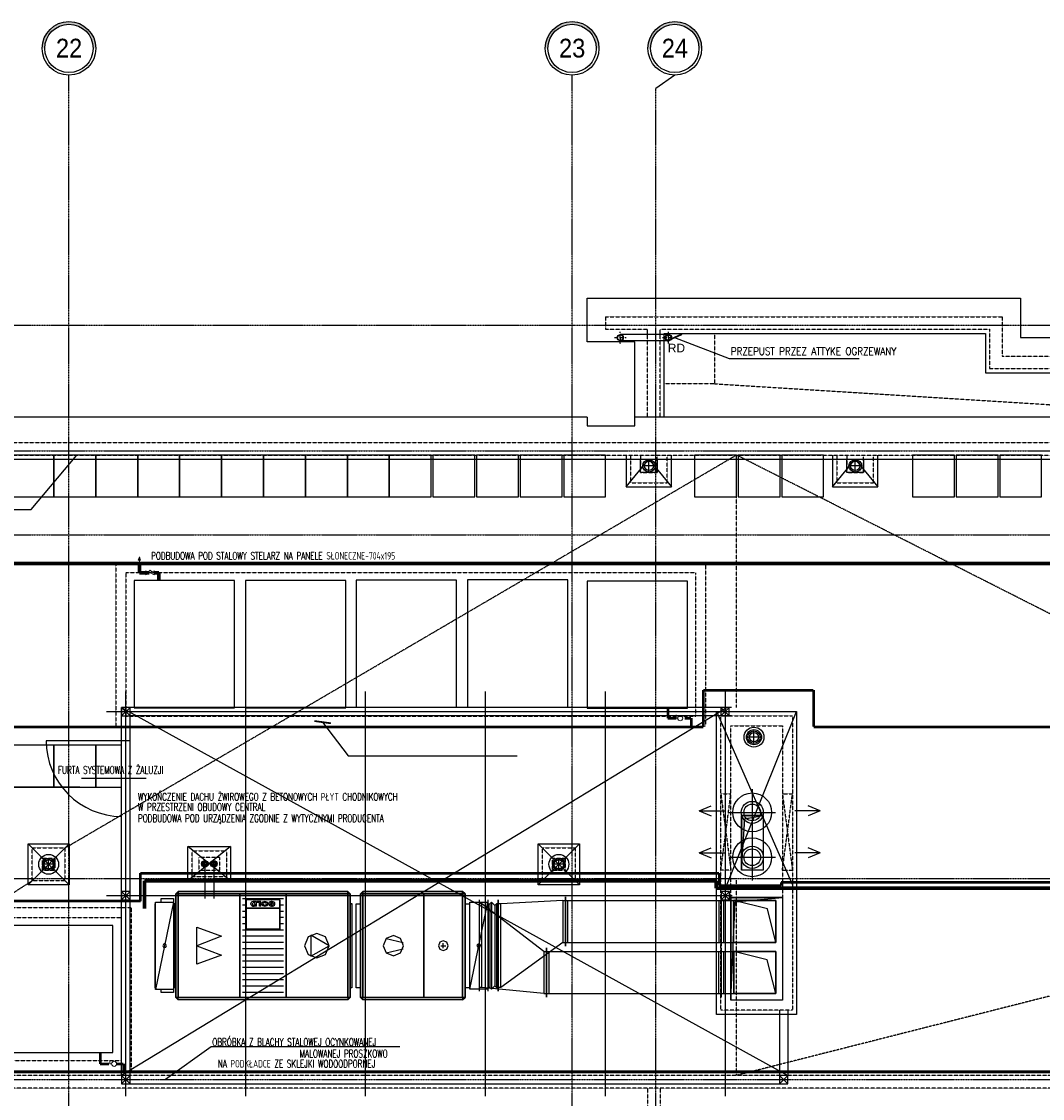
# Model space of a CAD drawing. Extents: x -7228 to 74941, y -112898 to 85621.
# Tile 38 of 256: x 57071 to 58289, y -97834 to -96549. Entities that reach past the tile are written whole.
import ezdxf
from ezdxf.enums import TextEntityAlignment as Align

# ---------------------------------------------------------------- set-up
doc = ezdxf.new("R2010")
doc.units = 0
for name, pattern in [('CENTER', [2, 1.25, -0.25, 0.25, -0.25]), ('DASHDOT2', [12.7, 6.35, -3.175, 0, -3.175]), ('DASHED', [0.75, 0.5, -0.25])]:
    doc.linetypes.add(name, pattern=pattern)
doc.layers.get('0').update_dxf_attribs({"color": 101, "linetype": 'CONTINUOUS'})
for name, color, linetype, lineweight in [('2DH_PLS_glp', 202, 'DASHED', 50), ('2DH_PLS_glz', 86, 'CONTINUOUS', 70), ('2DH_SYM', 41, 'CONTINUOUS', 18)]:
    doc.layers.add(name, color=color, linetype=linetype, lineweight=lineweight)
for name, color, linetype in [('Ins-co', 2, 'CONTINUOUS'), ('Ins-kan', 54, 'CONTINUOUS'), ('Ins-went', 141, 'CONTINUOUS'), ('Ins-wod', 4, 'CONTINUOUS'), ('KOLEKTORY_BMK_SOLAR_2_51', 1, 'CONTINUOUS'), ('Krzychu - Warstwa detali na rzutach', 232, 'CONTINUOUS'), ('Os-osie', 14, 'CENTER'), ('Os-osie glowne', 1, 'CENTER'), ('Os-osie-opis', 16, 'CONTINUOUS'), ('Pzt-chodniki-hatch', 252, 'CONTINUOUS'), ('Sc-metal', 141, 'CONTINUOUS'), ('Sch-opis', 51, 'CONTINUOUS'), ('W-idok', 8, 'CONTINUOUS'), ('W-izol-w', 144, 'CONTINUOUS'), ('W-otwor-strop', 1, 'CONTINUOUS'), ('W-widok-spadki', 61, 'CONTINUOUS')]:
    doc.layers.add(name, color=color, linetype=linetype)
doc.styles.add('CP_ATTR', font='ROMANS.SHX')
doc.styles.add('dwg_opis duży', font='ARIAL.TTF', dxfattribs={"width": 0.9})
doc.styles.add('ROMANS', font='romans', dxfattribs={"width": 0.85})
doc.styles.add('TYTUL2', font='ARIAL.TTF')
doc.dimstyles.new('CHMIELNA', dxfattribs={"dimscale": 3.5, "dimtxt": 4, "dimasz": 1.5, "dimexe": 3, "dimexo": 0, "dimgap": 1, "dimtad": 1, "dimdec": 1, "dimrnd": 0.5, "dimzin": 12, "dimdsep": 46, "dimtxsty": 'ROMANS', "dimblk": 'DIMTICK', "dimcen": 0.09, "dimse1": 1, "dimse2": 1, "dimclrd": 143, "dimclrt": 53, "dimadec": 0, "dimazin": 0, "dimtfac": 1, "dimtdec": 1, "dimtix": 1, "dimtmove": 2, "dimatfit": 2, "dimldrblk": 'ARCHTICK', "dimfxl": 0, "dimtolj": 1, "dimtzin": 0, "dimarcsym": 0})

# ---------------------------------------------------------------- blocks, each defined once
blk = doc.blocks.new('_gkjgskfjgkdfh')
at = {"linetype": 'DASHDOT2', "ltscale": 0.5}
for points in [[(-7, 0), (7, 0)], [(0, -7), (0, 7)], [(0, 0), (0, -7)]]:
    blk.add_lwpolyline(points, dxfattribs=at)
at = {"ltscale": 2}
for radius in [3.75, 3.25]:
    blk.add_circle((0, 0), radius, dxfattribs=at)
blk = doc.blocks.new('_opis_osi_liczbowy')
blk.add_hatch(color=256).paths.add_polyline_path([(32, 32), (32, 28.8, -1), (32, -28.8), (32, -32, 1)])
for radius in [32, 28.8]:
    blk.add_circle((32, 0), radius)
at = {"style": 'dwg_opis duży', "width": 0.9}
blk.add_attdef('AXNAMEH', text='', height=22.4, rotation=90, dxfattribs=at).set_placement((32, 0), align=Align.MIDDLE_CENTER)
blk = doc.blocks.new('DIMTICK')
for p, q in [((0, 1), (0, -1)), ((-1, 0), (1, 0))]:
    blk.add_line(p, q)
at = {"const_width": 0.141}
blk.add_lwpolyline([(0.707, 0.707), (-0.707, -0.707)], dxfattribs=at)
blk = doc.blocks.new('CPHS_858')
for p, q in [((0, 0.75), (-0.15, 0.35)), ((-0.15, 0.35), (0.15, 0.35)), ((0.15, 0.35), (0, 0.75)), ((0, 0), (0, 0.35))]:
    blk.add_line(p, q)
blk.add_solid([(-0.15, 0.35), (0, 0.75), (0.15, 0.35)])
at = {"linetype": 'ByBlock', "style": 'CP_ATTR', "flags": 9}
for tag in ['OTHER', 'WEIGHT', 'VOLTAGE', 'POWER', 'FLOW', 'TEMPERATURE', 'PN', 'DN', 'CHARACTER', 'ORDER-NO', 'PRODUCT-TYPE', 'ARTICLE', 'PRODUCER', 'NUMBER', 'GROUP', 'NAME']:
    blk.add_attdef(tag, text='', height=0.00005, dxfattribs=at).set_placement((-0.09, -0.02), align=Align.MIDDLE_LEFT)
blk = doc.blocks.new('CPHS_009')
for p, q in [((-0.5, 0.25), (0.5, -0.25)), ((0.5, 0.25), (-0.5, -0.25)), ((-0.5, -0.25), (-0.5, 0.25)), ((-0.2, 0.1), (0, 0.3)), ((0, 0.3), (0.2, 0.1)), ((0.5, -0.25), (0.5, 0.25))]:
    blk.add_line(p, q)
at = {"linetype": 'ByBlock', "style": 'CP_ATTR', "flags": 9}
for tag in ['NAME', 'GROUP', 'NUMBER', 'PRODUCER', 'ARTICLE', 'PRODUCT-TYPE', 'ORDER-NO', 'CHARACTER', 'DN', 'PN', 'TEMPERATURE', 'FLOW', 'POWER', 'VOLTAGE', 'WEIGHT', 'OTHER']:
    blk.add_attdef(tag, text='', height=0.00005, dxfattribs=at).set_placement((-0.09, -0.02), align=Align.MIDDLE_LEFT)
blk = doc.blocks.new('CPHS_873')
for p, q in [((0, 0.3), (0, 0.5)), ((0, 0.5), (0.4, 0.5))]:
    blk.add_line(p, q)
blk.add_circle((0, 0), 0.3)
at = {"linetype": 'ByBlock', "style": 'CP_ATTR', "flags": 9}
for tag in ['OTHER', 'WEIGHT', 'VOLTAGE', 'POWER', 'FLOW', 'TEMPERATURE', 'PN', 'DN', 'CHARACTER', 'ORDER-NO', 'PRODUCT-TYPE', 'ARTICLE', 'PRODUCER', 'NUMBER', 'GROUP', 'NAME']:
    blk.add_attdef(tag, text='', height=0.00005, dxfattribs=at).set_placement((-0.09, -0.02), align=Align.MIDDLE_LEFT)
blk = doc.blocks.new('_STRZAŁKA_WENT')
for q in [(-6, -14), (0, -30.2), (6, -14)]:
    blk.add_line((0, 0), q)

msp = doc.modelspace()

# ---------------------------------------------------------------- hatches: boundary and pattern name
at = {"layer": 'W-otwor-strop'}
for points in [[(57955.547, -97496.302), (57929.547, -97496.302), (57929.547, -97561.302), (57933.547, -97500.302)], [(57978.399, -97594.072), (57916.946, -97594.072), (57916.946, -97716.53), (57921.946, -97599.072)]]:
    msp.add_hatch(color=256, dxfattribs=at).paths.add_polyline_path(points)

# ---------------------------------------------------------------- linework, layer by layer
at = {"color": 4, "linetype": 'DASHED', "ltscale": 0.3}
for p, q in [((57920.364, -97658.494), (57920.364, -97708.494)), ((57920.364, -97708.494), (57920.364, -97658.494))]:
    msp.add_line(p, q, dxfattribs=at)
at = {"layer": '2DH_PLS_glp'}
for p, q in [((57884.164, -97390.628), (57884.164, -97346.932)), ((57884.164, -97346.932), (58015.399, -97346.932)), ((58015.399, -97346.932), (58015.394, -97390.642)), ((57841.594, -97367.19), (57841.594, -97375.27)), ((57841.594, -97368.383), (57841.594, -97380.27)), ((57841.594, -97380.27), (57851.953, -97380.27)), ((57861.953, -97380.27), (57869.456, -97380.27)), ((57869.456, -97380.27), (57869.456, -97390.217)), ((54215.861, -97390.217), (57884.164, -97390.628)), ((58015.97, -97390.642), (61749.61, -97391.06)), ((57212.899, -97598.504), (57212.899, -97565.153)), ((57212.899, -97565.153), (57903.037, -97565.153)), ((57903.037, -97565.153), (57902.954, -97580.034)), ((58596.841, -97576.225), (57977.013, -97576.225)), ((57977.013, -97576.225), (57977.013, -97580.034)), ((57977.013, -97580.034), (57902.954, -97580.034)), ((57212.899, -97598.504), (53518.435, -97598.504)), ((57164.725, -97779.321), (57164.725, -97787.401)), ((57164.725, -97780.513), (57164.725, -97792.401)), ((57164.725, -97792.401), (57175.084, -97792.401)), ((57185.084, -97792.401), (57192.587, -97792.401)), ((57192.587, -97792.401), (57192.587, -97802.348)), ((54215.861, -97802.006), (61749.61, -97802.006))]:
    msp.add_line(p, q, dxfattribs=at)
at = {"layer": '2DH_PLS_glz'}
for p, q in [((53526.181, -97195.317), (58587.485, -97195.611)), ((57211.501, -97195.319), (57211.501, -97206.8)), ((57211.501, -97206.8), (57223.056, -97206.8)), ((57229.056, -97206.8), (57234.716, -97206.8)), ((57234.716, -97206.8), (57234.716, -97216.029)), ((57899.231, -97582.896), (58587.485, -97582.896))]:
    msp.add_line(p, q, dxfattribs=at)
at = {"layer": '2DH_PLS_glz', "ltscale": 10}
for p, q in [((57217.485, -97607.106), (57217.485, -97574.105)), ((57217.485, -97574.105), (57899.393, -97574.105)), ((57899.393, -97574.105), (57899.393, -97582.896))]:
    msp.add_line(p, q, dxfattribs=at)
at = {"layer": 'Ins-co'}
for p, q in [((57289.682, -97558.162, 0), (57289.682, -97549.442, 0)), ((57300.213, -97558.162), (57300.213, -97549.442)), ((57285.322, -97553.802, 0), (57294.042, -97553.802, 0)), ((57289.682, -97558.162, 0), (57289.682, -97595.387)), ((57295.853, -97553.802), (57304.573, -97553.802)), ((57300.213, -97558.162), (57300.213, -97595.387, 0))]:
    msp.add_line(p, q, dxfattribs=at)
for centre, radius in [((57289.682, -97553.802, 0), 4), ((57289.682, -97553.802, 0), 3.624), ((57289.682, -97553.802, 0), 2.56), ((57300.213, -97553.802, 0), 4), ((57300.213, -97553.802), 3.624), ((57300.213, -97553.802), 2.56), ((57289.682, -97553.802, 0), 2.08), ((57300.213, -97553.802), 2.08)]:
    msp.add_circle(centre, radius, dxfattribs=at)
at = {"layer": 'Ins-kan', "ltscale": 0.2}
for p, q in [((57819.252, -97086.734), (57819.252, -97071.734)), ((58065.252, -97086.734), (58065.252, -97071.734)), ((57826.752, -97079.234), (57811.752, -97079.234)), ((58072.752, -97079.234), (58057.752, -97079.234)), ((57944.507, -97410.301), (57944.507, -97395.301)), ((57952.007, -97402.801), (57937.007, -97402.801)), ((57103.295, -97561.977), (57103.295, -97546.977)), ((57711.8, -97561.955), (57711.8, -97546.955)), ((57110.795, -97554.477), (57095.795, -97554.477)), ((57719.3, -97554.455), (57704.3, -97554.455))]:
    msp.add_line(p, q, dxfattribs=at)
for centre, radius in [((57819.252, -97079.234), 7.5), ((57819.252, -97079.234), 5.5), ((58065.252, -97079.234), 7.5), ((58065.252, -97079.234), 5.5), ((57944.507, -97402.801), 11.862), ((57944.507, -97402.801), 7.5), ((57944.507, -97402.801), 5.5), ((57103.295, -97554.477), 11.862), ((57103.295, -97554.477), 7.5), ((57103.295, -97554.477), 5.5), ((57711.8, -97554.455), 11.862), ((57711.8, -97554.455), 7.5), ((57711.8, -97554.455), 5.5)]:
    msp.add_circle(centre, radius, dxfattribs=at)
at = {"layer": 'Ins-went'}
for p, q in [((57942.409, -97464.886), (57942.409, -97520.219)), ((57914.743, -97492.552), (57970.076, -97492.552)), ((57942.409, -97518.387), (57942.409, -97573.719)), ((57914.743, -97546.053), (57970.076, -97546.053)), ((57254.947, -97589.737), (57257.947, -97586.737)), ((57254.947, -97713.237), (57254.947, -97589.737)), ((57257.947, -97586.737), (57459.947, -97586.737)), ((57459.947, -97586.737), (57462.947, -97589.737)), ((57462.947, -97589.737), (57462.947, -97713.237)), ((57475.047, -97589.837), (57478.047, -97586.837)), ((57475.047, -97713.237), (57475.047, -97589.837)), ((57478.047, -97586.837), (57597.047, -97586.837)), ((57597.047, -97586.837), (57600.047, -97589.837)), ((57600.047, -97589.837), (57600.047, -97713.237)), ((57252.347, -97599.637), (57230.847, -97703.637)), ((57383.447, -97595.737), (57334.447, -97595.737)), ((57338.697, -97606.737), (57338.697, -97596.737)), ((57351.347, -97598.767), (57347.047, -97598.767)), ((57349.447, -97600.04), (57347.947, -97600.04)), ((57349.447, -97603.08), (57349.347, -97600.04)), ((57351.347, -97598.767), (57349.447, -97598.767)), ((57351.347, -97604.424), (57351.347, -97598.767)), ((57351.947, -97599.828), (57351.947, -97598.767)), ((57356.547, -97598.767), (57351.947, -97598.767)), ((57352.047, -97599.898), (57351.947, -97599.828)), ((57354.347, -97599.898), (57352.047, -97599.898)), ((57354.647, -97600.11), (57354.347, -97599.898)), ((57354.647, -97604.424), (57354.647, -97600.11)), ((57356.547, -97604.424), (57356.547, -97598.767)), ((57365.447, -97601.666), (57369.347, -97601.666)), ((57365.747, -97602.656), (57367.047, -97602.09)), ((57367.047, -97602.09), (57367.447, -97602.09)), ((57369.347, -97600.818), (57367.747, -97600.818)), ((57369.347, -97601.666), (57369.347, -97600.818)), ((57379.197, -97596.737), (57379.197, -97606.737)), ((57605.547, -97703.437), (57627.047, -97599.437)), ((57617.064, -97705.894), (57617.064, -97596.894)), ((57620.064, -97601.394), (57617.064, -97601.394)), ((57620.064, -97701.394), (57620.064, -97601.394)), ((57694.064, -97658.494), (57620.064, -97601.394)), ((57627.547, -97705.937, -20330.744), (57627.547, -97596.937, -20330.744)), ((57627.547, -97601.437, -20330.744), (57629.547, -97601.437, -20330.744)), ((57629.547, -97601.437, -20330.744), (57631.547, -97599.437, -20330.744)), ((57629.547, -97601.437, -20330.744), (57629.547, -97701.437, -20330.744)), ((57631.547, -97599.437, -20330.744), (57631.547, -97703.437, -20330.744)), ((57631.547, -97599.437, -20330.744), (57635.547, -97603.437, -20330.744)), ((57635.547, -97603.437, -20330.744), (57637.547, -97601.437, -20330.744)), ((57639.547, -97601.437, -20330.744), (57637.547, -97601.437, -20330.744)), ((57637.547, -97601.437, -20330.744), (57637.547, -97701.437, -20330.744)), ((57639.547, -97596.937, -20330.744), (57639.547, -97705.937, -20330.744)), ((57639.582, -97705.907), (57639.582, -97596.907)), ((57642.582, -97601.407), (57639.582, -97601.407)), ((57716.582, -97597.607), (57642.582, -97601.407)), ((57642.582, -97701.407), (57642.582, -97601.407)), ((57716.582, -97597.607), (57716.582, -97647.607)), ((57716.582, -97597.607), (57719.582, -97597.607)), ((57719.582, -97593.107), (57719.582, -97652.107)), ((57719.582, -97652.107), (57719.582, -97593.107)), ((57719.582, -97597.607), (57905.482, -97597.607)), ((57722.582, -97647.607), (57722.582, -97597.607)), ((57902.482, -97597.607), (57902.482, -97647.607)), ((57905.482, -97652.107), (57905.482, -97593.107)), ((57905.482, -97593.107), (57905.482, -97652.107)), ((57905.482, -97597.607), (57970.482, -97597.607)), ((57908.482, -97647.607), (57908.482, -97597.607)), ((57970.364, -97597.607), (57920.364, -97597.607)), ((57960.482, -97607.607), (57920.482, -97597.607)), ((57920.482, -97647.607), (57920.482, -97597.607)), ((57920.482, -97597.607), (57970.482, -97597.607)), ((57970.482, -97647.607), (57970.482, -97597.607)), ((57970.482, -97597.607), (57970.482, -97647.607)), ((57338.697, -97603.17), (57334.447, -97603.17)), ((57338.697, -97610.603), (57334.447, -97610.603)), ((57338.697, -97631.737), (57338.697, -97606.737)), ((57349.447, -97603.08), (57348.047, -97603.08)), ((57351.347, -97604.424), (57348.347, -97604.424)), ((57351.347, -97604.424), (57349.447, -97604.424)), ((57356.547, -97604.424), (57354.647, -97604.424)), ((57383.447, -97603.17), (57379.197, -97603.17)), ((57379.197, -97606.737), (57379.197, -97631.737)), ((57383.447, -97610.603), (57379.197, -97610.603)), ((57635.547, -97603.437, -20330.744), (57635.547, -97699.437, -20330.744)), ((57970.482, -97647.607), (57960.482, -97607.607)), ((57338.697, -97618.037), (57334.447, -97618.037)), ((57338.697, -97625.47), (57334.447, -97625.47)), ((57383.447, -97618.037), (57379.197, -97618.037)), ((57383.447, -97625.47), (57379.197, -97625.47)), ((57279.997, -97673.537), (57279.997, -97629.437)), ((57279.997, -97629.437), (57309.397, -97640.315)), ((57309.397, -97640.315), (57279.997, -97651.487)), ((57383.447, -97632.903), (57334.447, -97632.903)), ((57383.447, -97640.337), (57334.447, -97640.337)), ((57379.197, -97631.737), (57338.697, -97631.737)), ((57437.897, -97651.487), (57415.847, -97638.845)), ((57415.847, -97638.845), (57415.847, -97664.129)), ((57279.997, -97651.487), (57309.397, -97662.659)), ((57383.447, -97647.77), (57334.447, -97647.77)), ((57415.847, -97664.129), (57437.897, -97651.487)), ((57505.83, -97642.969), (57525.921, -97647.793)), ((57571.004, -97651.537), (57576.791, -97651.537)), ((57573.897, -97654.431), (57573.897, -97648.643)), ((57716.582, -97647.607), (57642.582, -97701.407)), ((57697.064, -97653.994), (57697.064, -97712.994)), ((57697.064, -97712.994), (57697.064, -97653.994)), ((57716.582, -97647.607), (57719.582, -97647.607)), ((57719.582, -97647.607), (57905.482, -97647.607)), ((57905.364, -97712.994), (57905.364, -97653.994)), ((57905.364, -97653.994), (57905.364, -97712.994)), ((57905.482, -97647.607), (57970.482, -97647.607)), ((57920.364, -97647.607), (57970.364, -97647.607)), ((57970.482, -97647.607), (57920.482, -97647.607)), ((57309.397, -97662.659), (57279.997, -97673.537)), ((57383.447, -97655.203), (57334.447, -97655.203)), ((57383.447, -97662.637), (57334.447, -97662.637)), ((57505.83, -97660.105), (57525.921, -97655.281)), ((57694.064, -97658.494), (57694.064, -97708.494)), ((57694.064, -97658.494), (57697.064, -97658.494)), ((57697.064, -97658.494), (57905.364, -97658.494)), ((57700.064, -97708.494), (57700.064, -97658.494)), ((57902.364, -97658.494), (57902.364, -97708.494)), ((57905.364, -97658.494), (57970.364, -97658.494)), ((57908.364, -97708.494), (57908.364, -97658.494)), ((57970.364, -97658.494), (57920.364, -97658.494)), ((57920.364, -97658.494), (57920.364, -97708.494)), ((57960.364, -97668.494), (57920.364, -97658.494)), ((57920.364, -97658.494), (57970.364, -97658.494)), ((57970.364, -97708.494), (57970.364, -97658.494)), ((57970.364, -97658.494), (57970.364, -97708.494)), ((57970.364, -97658.494), (57970.364, -97708.494)), ((57383.447, -97670.07), (57334.447, -97670.07)), ((57383.447, -97677.503), (57334.447, -97677.503)), ((57970.364, -97708.494), (57960.364, -97668.494)), ((57383.447, -97684.937), (57334.447, -97684.937)), ((57383.447, -97692.37), (57334.447, -97692.37)), ((57252.347, -97703.637), (57252.347, -97707.287)), ((57383.447, -97699.803), (57334.447, -97699.803)), ((57605.547, -97701.437), (57605.047, -97701.437)), ((57620.064, -97701.394), (57617.064, -97701.394)), ((57694.064, -97708.494), (57620.064, -97701.394)), ((57629.547, -97701.437, -20330.744), (57627.547, -97701.437, -20330.744)), ((57631.547, -97703.437, -20330.744), (57629.547, -97701.437, -20330.744)), ((57635.547, -97699.437, -20330.744), (57631.547, -97703.437, -20330.744)), ((57637.547, -97701.437, -20330.744), (57635.547, -97699.437, -20330.744)), ((57637.547, -97701.437, -20330.744), (57639.547, -97701.437, -20330.744)), ((57642.582, -97701.407), (57639.582, -97701.407)), ((57257.947, -97716.237), (57254.947, -97713.237)), ((57459.947, -97716.237), (57257.947, -97716.237)), ((57383.447, -97707.237), (57334.447, -97707.237)), ((57462.947, -97713.237), (57459.947, -97716.237)), ((57478.047, -97716.237), (57475.047, -97713.237)), ((57597.047, -97716.237), (57478.047, -97716.237)), ((57600.047, -97713.237), (57597.047, -97716.237)), ((57694.064, -97708.494), (57697.064, -97708.494)), ((57697.064, -97708.494), (57905.364, -97708.494)), ((57905.364, -97708.494), (57970.364, -97708.494)), ((57920.364, -97708.494), (57970.364, -97708.494)), ((57970.364, -97708.494), (57920.364, -97708.494))]:
    msp.add_line(p, q, dxfattribs=at)
for points in [[(57254.947, -97589.737, 0), (57257.947, -97589.737, 0), (57257.947, -97586.737, 0)], [(57254.947, -97589.737, 0), (57254.947, -97713.237, 0), (57257.947, -97713.237, 0), (57257.947, -97589.737, 0)], [(57257.947, -97586.737, 0), (57257.947, -97589.737, 0), (57459.947, -97589.737, 0), (57459.947, -97586.737, 0)], [(57257.947, -97589.737, 0), (57257.947, -97713.237, 0), (57459.947, -97713.237, 0), (57459.947, -97589.737, 0)], [(57257.947, -97713.237, 0), (57257.947, -97589.737, 0), (57331.447, -97589.737, 0), (57331.447, -97713.237, 0)], [(57386.447, -97589.737, 0), (57386.447, -97713.237, 0), (57331.447, -97713.237, 0), (57331.447, -97589.737, 0)], [(57386.447, -97713.237, 0), (57386.447, -97589.737, 0), (57459.947, -97589.737, 0), (57459.947, -97713.237, 0)], [(57459.947, -97586.737, 0), (57459.947, -97589.737, 0), (57462.947, -97589.737, 0)], [(57462.947, -97589.737, 0), (57459.947, -97589.737, 0), (57459.947, -97713.237, 0), (57462.947, -97713.237, 0)], [(57475.047, -97589.837, 0), (57478.047, -97589.837, 0), (57478.047, -97586.837, 0)], [(57475.047, -97589.837, 0), (57475.047, -97713.237, 0), (57478.047, -97713.237, 0), (57478.047, -97589.837, 0)], [(57478.047, -97586.837, 0), (57478.047, -97589.837, 0), (57597.047, -97589.837, 0), (57597.047, -97586.837, 0)], [(57478.047, -97589.837, 0), (57478.047, -97713.237, 0), (57597.047, -97713.237, 0), (57597.047, -97589.837, 0)], [(57478.047, -97713.237, 0), (57478.047, -97589.837, 0), (57550.747, -97589.837, 0), (57550.747, -97713.237, 0)], [(57550.747, -97713.237, 0), (57550.747, -97589.837, 0), (57597.047, -97589.837, 0), (57597.047, -97713.237, 0)], [(57597.047, -97586.837, 0), (57597.047, -97589.837, 0), (57600.047, -97589.837, 0)], [(57600.047, -97589.837, 0), (57597.047, -97589.837, 0), (57597.047, -97713.237, 0), (57600.047, -97713.237, 0)], [(57230.847, -97599.637, 0), (57252.347, -97599.637, 0), (57252.347, -97703.637, 0), (57230.847, -97703.637, 0)], [(57338.697, -97596.737, 0), (57338.697, -97606.737, 0), (57379.197, -97606.737, 0), (57379.197, -97596.737, 0)], [(57361.047, -97604.495, 0), (57363.876, -97603.666, 0), (57365.047, -97601.666, 0), (57363.876, -97599.666, 0), (57361.047, -97598.838, 0), (57358.219, -97599.666, 0), (57357.047, -97601.666, 0), (57358.219, -97603.666, 0)], [(57361.047, -97603.151, 0), (57362.532, -97602.716, 0), (57363.147, -97601.666, 0), (57362.532, -97600.616, 0), (57361.047, -97600.181, 0), (57359.563, -97600.616, 0), (57358.947, -97601.666, 0), (57359.563, -97602.716, 0)], [(57627.047, -97703.437, 0), (57605.547, -97703.437, 0), (57605.547, -97599.437, 0), (57627.047, -97599.437, 0)], [(57379.197, -97631.737, 0), (57379.197, -97606.737, 0), (57338.697, -97606.737, 0), (57338.697, -97631.737, 0)], [(57437.897, -97651.487, 0), (57433.592, -97641.092, 0), (57423.197, -97636.787, 0), (57412.803, -97641.092, 0), (57408.497, -97651.487, 0), (57412.803, -97661.881, 0), (57423.197, -97666.187, 0), (57433.592, -97661.881, 0)], [(57526.514, -97651.537, 0), (57522.965, -97642.969, 0), (57514.397, -97639.42, 0), (57505.83, -97642.969, 0), (57502.281, -97651.537, 0), (57505.83, -97660.105, 0), (57514.397, -97663.653, 0), (57522.965, -97660.105, 0)], [(57243.747, -97651.637, 0), (57243.118, -97650.117, 0), (57241.597, -97649.487, 0), (57240.077, -97650.117, 0), (57239.447, -97651.637, 0), (57240.077, -97653.157, 0), (57241.597, -97653.787, 0), (57243.118, -97653.157, 0)], [(57579.685, -97651.537, 0), (57577.99, -97647.444, 0), (57573.897, -97645.749, 0), (57569.805, -97647.444, 0), (57568.11, -97651.537, 0), (57569.805, -97655.629, 0), (57573.897, -97657.324, 0), (57577.99, -97655.629, 0)], [(57618.447, -97651.437, 0), (57617.818, -97649.917, 0), (57616.297, -97649.287, 0), (57614.777, -97649.917, 0), (57614.147, -97651.437, 0), (57614.777, -97652.957, 0), (57616.297, -97653.587, 0), (57617.818, -97652.957, 0)], [(57618.447, -97651.437, 0), (57617.818, -97649.917, 0), (57616.297, -97649.287, 0), (57614.777, -97649.917, 0), (57614.147, -97651.437, 0), (57614.777, -97652.957, 0), (57616.297, -97653.587, 0), (57617.818, -97652.957, 0)], [(57257.947, -97716.237, 0), (57257.947, -97713.237, 0), (57254.947, -97713.237, 0)], [(57257.947, -97716.237, 0), (57257.947, -97713.237, 0), (57459.947, -97713.237, 0), (57459.947, -97716.237, 0)], [(57462.947, -97713.237, 0), (57459.947, -97713.237, 0), (57459.947, -97716.237, 0)], [(57478.047, -97716.237, 0), (57478.047, -97713.237, 0), (57475.047, -97713.237, 0)], [(57478.047, -97716.237, 0), (57478.047, -97713.237, 0), (57597.047, -97713.237, 0), (57597.047, -97716.237, 0)], [(57600.047, -97713.237, 0), (57597.047, -97713.237, 0), (57597.047, -97716.237, 0)]]:
    msp.add_polyline3d(points, close=True, dxfattribs=at)
for points in [[(57230.847, -97701.637, 0), (57230.347, -97701.637, 0), (57230.347, -97601.637, 0), (57230.847, -97601.637, 0)], [(57237.547, -97599.637, 0), (57237.547, -97595.387, 0), (57252.347, -97595.387, 0), (57252.347, -97599.637, 0)], [(57252.347, -97601.337, 0), (57252.847, -97601.337, 0), (57252.847, -97601.637, 0)], [(57252.347, -97601.637, 0), (57252.847, -97601.637, 0), (57252.847, -97701.637, 0), (57252.347, -97701.637, 0)], [(57252.847, -97601.637, 0), (57252.847, -97601.337, 0), (57254.947, -97601.337, 0)], [(57254.947, -97701.637, 0), (57252.847, -97701.637, 0), (57252.847, -97601.637, 0), (57254.947, -97601.637, 0)], [(57347.049, -97598.752, 0), (57345.752, -97599.225, 0), (57344.77, -97599.988, 0), (57344.23, -97600.947, 0), (57344.198, -97601.978, 0), (57344.679, -97602.952, 0), (57345.612, -97603.746, 0), (57346.879, -97604.258, 0), (57348.319, -97604.423, 0)], [(57348.003, -97600.059, 0), (57347.247, -97600.248, 0), (57346.638, -97600.616, 0), (57346.255, -97601.115, 0), (57346.15, -97601.677, 0), (57346.338, -97602.228, 0), (57346.792, -97602.695, 0), (57347.453, -97603.017, 0), (57348.232, -97603.149, 0)], [(57365.785, -97602.717, 0), (57366.534, -97603.505, 0), (57367.616, -97604.067, 0), (57368.904, -97604.335, 0), (57370.244, -97604.279, 0), (57371.478, -97603.905, 0), (57372.46, -97603.257, 0), (57373.072, -97602.413, 0), (57373.243, -97601.471, 0), (57372.953, -97600.544, 0), (57372.235, -97599.742, 0), (57371.175, -97599.159, 0), (57369.898, -97598.865, 0), (57368.556, -97598.895, 0), (57367.308, -97599.245, 0), (57366.302, -97599.873, 0), (57365.656, -97600.706, 0), (57365.448, -97601.644, 0)], [(57367.556, -97602.127, 0), (57367.873, -97602.538, 0), (57368.362, -97602.854, 0), (57368.97, -97603.039, 0), (57369.63, -97603.074, 0), (57370.271, -97602.955, 0), (57370.821, -97602.694, 0), (57371.22, -97602.321, 0), (57371.425, -97601.875, 0), (57371.414, -97601.407, 0), (57371.186, -97600.967, 0), (57370.768, -97600.604, 0), (57370.205, -97600.357, 0), (57369.559, -97600.254, 0), (57368.9, -97600.306, 0), (57368.302, -97600.507, 0), (57367.829, -97600.835, 0)], [(57462.947, -97601.337, 0), (57465.047, -97601.337, 0), (57465.047, -97601.637, 0)], [(57462.947, -97601.637, 0), (57465.047, -97601.637, 0), (57465.047, -97701.637, 0), (57462.947, -97701.637, 0)], [(57470.047, -97601.637, 0), (57470.047, -97601.437, 0), (57475.047, -97601.437, 0)], [(57475.047, -97701.637, 0), (57470.047, -97701.637, 0), (57470.047, -97601.637, 0), (57475.047, -97601.637, 0)], [(57600.047, -97601.437, 0), (57605.047, -97601.437, 0), (57605.047, -97601.637, 0)], [(57600.047, -97601.637, 0), (57605.047, -97601.637, 0), (57605.047, -97701.637, 0), (57600.047, -97701.637, 0)], [(57605.047, -97601.637, 0), (57605.047, -97601.437, 0), (57605.547, -97601.437, 0)], [(57627.047, -97601.437, 0), (57627.547, -97601.437, 0), (57627.547, -97701.437, 0), (57627.047, -97701.437, 0)], [(57252.347, -97707.287, 0), (57237.547, -97707.287, 0), (57237.547, -97703.637, 0)]]:
    msp.add_polyline3d(points, dxfattribs=at)
for centre, radius in [((57942.409, -97492.552), 23.175), ((57942.409, -97492.552), 13.2), ((57942.409, -97492.552), 10), ((57942.409, -97546.053), 23.175), ((57942.409, -97546.053), 13.2), ((57942.409, -97546.053), 10)]:
    msp.add_circle(centre, radius, dxfattribs=at)
at = {"layer": 'KOLEKTORY_BMK_SOLAR_2_51'}
for points in [[(57325.014, -97367.747), (57325.014, -97216.029), (57205.404, -97216.029), (57205.404, -97367.747)], [(57457.642, -97367.747), (57457.642, -97216.029), (57338.032, -97216.029), (57338.032, -97367.747)], [(57589.821, -97367.095), (57589.821, -97215.376), (57470.211, -97215.376), (57470.211, -97367.095)], [(57722.362, -97366.88), (57722.362, -97215.161), (57602.752, -97215.161), (57602.752, -97366.88)], [(57865.224, -97368.383), (57865.224, -97216.664), (57745.614, -97216.664), (57745.614, -97368.383)], [(57179.818, -97778.979), (57179.818, -97627.261), (57060.208, -97627.261), (57060.208, -97778.979)]]:
    msp.add_lwpolyline(points, close=True, dxfattribs=at)
at = {"layer": 'Os-osie', "ltscale": 0.5}
for points in [[(57195.347, -97831.138), (57195.347, -97348.267)], [(57338.347, -97831.138), (57338.347, -97348.267)], [(57481.347, -97831.138), (57481.347, -97348.267)], [(57624.347, -97831.138), (57624.347, -97348.267)], [(57767.347, -97831.138), (57767.347, -97348.267)], [(57910.347, -97831.138), (57910.347, -97348.267)], [(57172.408, -97372.302), (57918.608, -97372.302)], [(57172.408, -97591.802), (57918.608, -97591.802)]]:
    msp.add_lwpolyline(points, dxfattribs=at)
at = {"layer": 'Os-osie glowne'}
for points in [[(57127.547, -102606.302), (57127.547, -96629.302)], [(57727.547, -102606.302), (57727.547, -96629.302)], [(57827.547, -102606.302), (57827.547, -96629.302)], [(50525.547, -96911.302), (62792.547, -96911.302)], [(50525.547, -97061.302), (62792.547, -97061.302)], [(50525.547, -97161.302), (62792.547, -97161.302)], [(50525.547, -97571.302), (62792.547, -97571.302)], [(50525.547, -97811.302), (62792.547, -97811.302)]]:
    msp.add_lwpolyline(points, dxfattribs=at)
at = {"layer": 'Os-osie-opis'}
for points in [[(57127.547, -96629.302), (57127.547, -96613.302)], [(57727.547, -96629.302), (57727.547, -96613.302)], [(57850.047, -96613.302), (57827.547, -96629.302)]]:
    msp.add_lwpolyline(points, dxfattribs=at)
at = {"layer": 'Pzt-chodniki-hatch'}
for points in [[(57059.547, -97066.302), (57059.547, -97116.302), (57109.547, -97116.302), (57109.547, -97066.302)], [(57109.547, -97066.302), (57109.547, -97116.302), (57159.547, -97116.302), (57159.547, -97066.302)], [(57159.547, -97066.302), (57159.547, -97116.302), (57209.547, -97116.302), (57209.547, -97066.302)], [(57209.547, -97066.302), (57209.547, -97116.302), (57259.547, -97116.302), (57259.547, -97066.302)], [(57259.547, -97066.302), (57259.547, -97116.302), (57309.547, -97116.302), (57309.547, -97066.302)], [(57309.547, -97066.302), (57309.547, -97116.302), (57359.547, -97116.302), (57359.547, -97066.302)], [(57359.547, -97066.302), (57359.547, -97116.302), (57409.547, -97116.302), (57409.547, -97066.302)], [(57409.547, -97066.302), (57409.547, -97116.302), (57459.547, -97116.302), (57459.547, -97066.302)], [(57459.547, -97066.302), (57459.547, -97116.302), (57509.547, -97116.302), (57509.547, -97066.302)], [(57509.547, -97066.302), (57509.547, -97116.302), (57559.547, -97116.302), (57559.547, -97066.302)], [(57561.547, -97066.302), (57561.547, -97116.302), (57611.547, -97116.302), (57611.547, -97066.302)], [(57613.547, -97066.302), (57613.547, -97116.302), (57663.547, -97116.302), (57663.547, -97066.302)], [(57665.547, -97066.302), (57665.547, -97116.302), (57715.547, -97116.302), (57715.547, -97066.302)], [(57717.547, -97066.302), (57717.547, -97116.302), (57767.547, -97116.302), (57767.547, -97066.302)], [(57873.547, -97066.302), (57873.547, -97116.302), (57923.547, -97116.302), (57923.547, -97066.302)], [(57925.547, -97066.302), (57925.547, -97116.302), (57975.547, -97116.302), (57975.547, -97066.302)], [(57977.547, -97066.302), (57977.547, -97116.302), (58027.547, -97116.302), (58027.547, -97066.302)], [(58133.547, -97066.302), (58133.547, -97116.302), (58183.547, -97116.302), (58183.547, -97066.302)], [(58185.547, -97066.302), (58185.547, -97116.302), (58235.547, -97116.302), (58235.547, -97066.302)], [(58237.547, -97066.302), (58237.547, -97116.302), (58287.547, -97116.302), (58287.547, -97066.302)], [(57059.547, -97412.302), (57059.547, -97462.302), (57109.547, -97462.302), (57109.547, -97412.302)], [(57109.547, -97412.302), (57109.547, -97462.302), (57159.547, -97462.302), (57159.547, -97412.302)], [(57159.547, -97412.302), (57159.547, -97462.302), (57190.347, -97462.302), (57190.347, -97412.302)]]:
    msp.add_lwpolyline(points, close=True, dxfattribs=at)
at = {"layer": 'Sc-metal'}
for points in [[(57190.347, -97806.302), (57190.347, -97367.302)], [(57917.547, -97367.302), (57190.347, -97367.302)], [(57190.347, -97367.302), (57984.982, -97806.302)], [(57912.547, -97367.302), (57190.347, -97806.302)], [(57200.347, -97367.302), (57190.347, -97377.302)], [(57200.347, -97377.302), (57190.347, -97367.302)], [(57914.946, -97367.302), (57904.946, -97377.302)], [(57914.946, -97377.302), (57904.946, -97367.302)], [(57200.347, -97806.302), (57200.347, -97377.302)], [(57917.547, -97377.302), (57200.347, -97377.302)], [(57200.483, -97407.302), (57100.347, -97407.302)], [(57219.701, -97452.302), (57142.573, -97452.302)], [(57200.347, -97586.802), (57190.347, -97596.802)], [(57200.347, -97596.802), (57190.347, -97586.802)], [(57915.347, -97586.802), (57905.347, -97596.802)], [(57915.347, -97596.802), (57905.347, -97586.802)], [(57974.982, -97728.53), (57974.982, -97806.302)], [(57984.982, -97728.53), (57984.982, -97806.302)], [(57200.347, -97806.302), (57190.347, -97816.302)], [(57200.347, -97816.302), (57190.347, -97806.302)], [(57984.982, -97806.302), (57974.982, -97816.302)], [(57984.982, -97816.302), (57974.982, -97806.302)], [(57200.347, -97816.302), (57984.982, -97816.302)]]:
    msp.add_lwpolyline(points, dxfattribs=at)
for points in [[(57200.347, -97367.302), (57190.347, -97367.302), (57190.347, -97377.302), (57200.347, -97377.302)], [(57914.946, -97367.302), (57904.946, -97367.302), (57904.946, -97377.302), (57914.946, -97377.302)], [(57200.347, -97586.802), (57190.347, -97586.802), (57190.347, -97596.802), (57200.347, -97596.802)], [(57915.347, -97586.802), (57905.347, -97586.802), (57905.347, -97596.802), (57915.347, -97596.802)], [(57200.347, -97806.302), (57190.347, -97806.302), (57190.347, -97816.302), (57200.347, -97816.302)], [(57984.982, -97806.302), (57974.982, -97806.302), (57974.982, -97816.302), (57984.982, -97816.302)]]:
    msp.add_lwpolyline(points, close=True, dxfattribs=at)
msp.add_arc((57190.347, -97407.302), 90, 180, 270, dxfattribs=at)
at = {"layer": 'Sch-opis'}
for points in [[(56857.012, -97131.355), (57082.289, -97131.355), (57136.833, -97066.302)], [(57522.295, -97772.225), (57297.018, -97772.225), (57242.473, -97811.302)]]:
    msp.add_lwpolyline(points, dxfattribs=at)
at = {"layer": 'W-idok', "linetype": 'DASHED', "ltscale": 0.5}
for p, q in [((57767.547, -96901.302), (58240.547, -96901.302)), ((57767.547, -96916.302), (57817.547, -96916.302)), ((57817.547, -97021.302), (57817.547, -96916.302)), ((57832.547, -97021.302), (57832.547, -96916.302)), ((57832.547, -96916.302), (58225.547, -96916.302)), ((57904.946, -97377.302), (57990.399, -97377.302)), ((57904.946, -97728.53), (57904.946, -97377.302)), ((57990.399, -97377.302), (57990.399, -97728.53)), ((57916.946, -97389.302), (57978.399, -97389.302)), ((57916.946, -97716.53), (57916.946, -97389.302)), ((57978.399, -97389.302), (57978.399, -97716.53)), ((57978.399, -97716.53), (57916.946, -97716.53)), ((57990.399, -97728.53), (57904.946, -97728.53)), ((57817.547, -97821.302), (57817.547, -101551.302)), ((57832.547, -97821.302), (57832.547, -101566.302))]:
    msp.add_line(p, q, dxfattribs=at)
for points in [[(57767.547, -96901.302), (57767.547, -96916.302)], [(58240.547, -96901.302), (58240.547, -96948.302), (58334.547, -96948.302), (58334.547, -96901.302)], [(58225.547, -96916.302), (58225.547, -96963.302), (58349.547, -96963.302), (58349.547, -96916.302)], [(53460.047, -97151.302), (53599.547, -97151.302), (53599.547, -97051.302), (62562.547, -97051.302), (62562.547, -97821.302), (53460.047, -97821.302)], [(53460.047, -97166.302), (53614.547, -97166.302), (53614.547, -97066.302), (62547.547, -97066.302), (62547.547, -97806.302), (53460.047, -97806.302)], [(57797.153, -97066.302), (57797.153, -97099.302), (57841.153, -97099.302), (57841.153, -97066.302)], [(57809.153, -97066.302), (57809.153, -97087.302), (57829.153, -97087.302), (57829.153, -97066.302)], [(58043.153, -97066.302), (58043.153, -97099.302), (58087.153, -97099.302), (58087.153, -97066.302)], [(58055.153, -97066.302), (58055.153, -97087.302), (58075.153, -97087.302), (58075.153, -97066.302)], [(57904.946, -97470.302), (57916.946, -97470.302)], [(57904.946, -97561.302), (57916.946, -97470.302)], [(57904.946, -97470.302), (57916.946, -97561.302)], [(57978.399, -97470.302), (57990.399, -97470.302)], [(57978.399, -97561.302), (57990.399, -97470.302)], [(57978.399, -97470.302), (57990.399, -97561.302)], [(57916.946, -97561.302), (57904.946, -97561.302)], [(57978.399, -97561.302), (57990.399, -97561.302)]]:
    msp.add_lwpolyline(points, dxfattribs=at)
at = {"layer": 'W-idok'}
for points in [[(57842.525, -96922.551), (57785.047, -96922.551)], [(57842.525, -96930.051), (57785.047, -96930.051)], [(57140.347, -97412.302), (56559.547, -97412.302)], [(57140.347, -97462.302), (56509.547, -97462.302)]]:
    msp.add_lwpolyline(points, dxfattribs=at)
at = {"layer": 'W-idok', "linetype": 'DASHED', "ltscale": 0.5}
for points in [[(57887.224, -97194.664), (57183.404, -97194.664), (57183.404, -97389.747), (57887.224, -97389.747)], [(57875.224, -97206.664), (57195.404, -97206.664), (57195.404, -97377.747), (57875.224, -97377.747)], [(57083.795, -97534.977), (57122.795, -97534.977), (57122.795, -97573.977), (57083.795, -97573.977)], [(57315.347, -97538.302), (57315.347, -97569.302), (57274.347, -97569.302), (57274.347, -97538.302)], [(57692.3, -97534.955), (57731.3, -97534.955), (57731.3, -97573.955), (57692.3, -97573.955)], [(57095.795, -97546.977), (57110.795, -97546.977), (57110.795, -97561.977), (57095.795, -97561.977)], [(57282.347, -97546.302), (57282.347, -97561.302), (57307.347, -97561.302), (57307.347, -97546.302)], [(57704.3, -97546.955), (57719.3, -97546.955), (57719.3, -97561.955), (57704.3, -97561.955)], [(56507.547, -97605.818), (57201.818, -97605.818), (57201.818, -97800.979), (56507.547, -97800.979)], [(56519.547, -97617.818), (57189.818, -97617.818), (57189.818, -97788.979), (56519.547, -97788.979)]]:
    msp.add_lwpolyline(points, close=True, dxfattribs=at)
at = {"layer": 'W-izol-w', "linetype": 'Continuous'}
for p, q in [((57745.547, -97021.302), (56459.547, -97021.302)), ((59272.547, -97021.302), (57802.547, -97021.302)), ((57899.946, -97372.302), (57995.399, -97372.302)), ((57899.946, -97733.53), (57899.946, -97372.302)), ((57995.399, -97372.302), (57995.399, -97733.53)), ((57995.399, -97733.53), (57899.946, -97733.53))]:
    msp.add_line(p, q, dxfattribs=at)
for points in [[(57802.547, -97021.302), (57802.547, -96931.302), (57767.547, -96931.302), (57767.547, -96931.302), (57745.547, -96931.302), (57745.547, -96879.302), (58262.547, -96879.302)], [(58262.547, -96879.302), (58262.547, -96926.302), (58312.547, -96926.302), (58312.547, -96879.302)], [(57837.547, -97021.302), (57837.547, -96921.302), (58220.547, -96921.302)], [(58220.547, -96921.302), (58220.547, -96968.302), (58354.547, -96968.302), (58354.547, -96921.302)], [(57745.547, -97021.302), (57745.547, -97031.302), (57802.547, -97031.302), (57802.547, -97021.302)], [(53460.047, -97171.302), (53619.547, -97171.302), (53619.547, -97071.302), (62542.547, -97071.302), (62542.547, -97801.302), (53460.047, -97801.302)], [(57792.153, -97066.302), (57792.153, -97104.302), (57846.153, -97104.302), (57846.153, -97066.302)], [(57792.153, -97104.302), (57819.153, -97071.302), (57846.153, -97104.302)], [(58038.153, -97066.302), (58038.153, -97104.302), (58092.153, -97104.302), (58092.153, -97066.302)], [(58038.153, -97104.302), (58065.153, -97071.302), (58092.153, -97104.302)], [(57899.946, -97372.302), (57989.982, -97578.302)], [(57912.547, -97578.302), (57995.399, -97372.302)], [(57078.795, -97529.977), (57127.795, -97578.977)], [(57127.795, -97529.977), (57078.795, -97578.977)], [(57320.347, -97533.302), (57269.347, -97574.302)], [(57320.347, -97574.302), (57269.347, -97533.302)], [(57687.3, -97529.955), (57736.3, -97578.955)], [(57736.3, -97529.955), (57687.3, -97578.955)]]:
    msp.add_lwpolyline(points, dxfattribs=at)
for points in [[(57078.795, -97529.977), (57127.795, -97529.977), (57127.795, -97578.977), (57078.795, -97578.977)], [(57320.347, -97533.302), (57320.347, -97574.302), (57269.347, -97574.302), (57269.347, -97533.302)], [(57687.3, -97529.955), (57736.3, -97529.955), (57736.3, -97578.955), (57687.3, -97578.955)]]:
    msp.add_lwpolyline(points, close=True, dxfattribs=at)
at = {"layer": 'W-otwor-strop', "ltscale": 0.5}
for points in [[(57829.153, -97071.302), (57829.153, -97087.302), (57809.153, -97087.302), (57809.153, -97071.302)], [(58075.153, -97071.302), (58075.153, -97087.302), (58055.153, -97087.302), (58055.153, -97071.302)], [(57978.399, -97594.072), (57916.946, -97594.072), (57916.946, -97716.53), (57921.946, -97599.072)]]:
    msp.add_lwpolyline(points, close=True, dxfattribs=at)
at = {"layer": 'W-otwor-strop'}
msp.add_lwpolyline([(57929.547, -97561.302), (57929.547, -97496.302), (57955.547, -97496.302), (57955.547, -97561.302), (57929.547, -97561.302)], dxfattribs=at)
msp.add_lwpolyline([(57955.547, -97496.302), (57929.547, -97496.302), (57929.547, -97561.302), (57933.547, -97500.302)], close=True, dxfattribs=at)
at = {"layer": 'W-otwor-strop', "linetype": 'Continuous', "ltscale": 0.5}
msp.add_lwpolyline([(57916.946, -97594.072), (57978.399, -97594.072), (57978.399, -97716.53), (57916.946, -97716.53)], close=True, dxfattribs=at)
at = {"layer": 'W-otwor-strop', "ltscale": 0.5}
for centre, radius in [((57944.507, -97402.801), 9), ((57103.295, -97554.477), 6), ((57711.8, -97554.455), 6)]:
    msp.add_circle(centre, radius, dxfattribs=at)
at = {"layer": 'W-widok-spadki', "linetype": 'DASHED', "ltscale": 0.5}
msp.add_lwpolyline([(57837.547, -96921.302), (57897.547, -96921.302), (57897.547, -96981.302), (57837.547, -96981.302)], close=True, dxfattribs=at)
for points in [[(57897.547, -96981.302), (58537.547, -97021.302)], [(57122.795, -97534.977), (57923.547, -97066.302)], [(58818.733, -97519.575), (57923.547, -97066.302)], [(57923.547, -97367.302), (57923.547, -97066.302)], [(57923.547, -97367.302), (57923.547, -97066.302)], [(56812.547, -97746.302), (57083.795, -97573.977)], [(57923.547, -97806.302), (57923.547, -97573.302)], [(57923.547, -97806.302), (57923.547, -97573.302)], [(58818.733, -97579.575), (57923.547, -97806.302)]]:
    msp.add_lwpolyline(points, dxfattribs=at)

# ---------------------------------------------------------------- block references
at = {"layer": '2DH_SYM', "xscale": 10, "yscale": 10, "zscale": 10}
for name, p in [('CPHS_858', (57211.501, -97195.319)), ('CPHS_009', (57224.327, -97206.769))]:
    msp.add_blockref(name, p, dxfattribs=at)
at = {"layer": '2DH_SYM', "xscale": 10, "yscale": 10, "zscale": 10, "rotation": 90}
for p in [(57856.509, -97380.243), (57181.368, -97792.404)]:
    msp.add_blockref('CPHS_873', p, dxfattribs=at)
at = {"layer": 'Ins-went'}
for p, rotation in [((57879.282, -97490.802), 90), ((58023.247, -97540.802), 270)]:
    msp.add_blockref('_STRZAŁKA_WENT', p, dxfattribs=dict(at, rotation=rotation))
at = {"layer": 'Ins-went', "xscale": -1}
for p, rotation in [((58023.247, -97490.802), 270), ((57879.282, -97540.802), 90)]:
    msp.add_blockref('_STRZAŁKA_WENT', p, dxfattribs=dict(at, rotation=rotation))
at = {"layer": 'Ins-wod'}
msp.add_blockref('_gkjgskfjgkdfh', (57842.525, -96926.302), dxfattribs=at)
at = {"layer": 'Os-osie-opis'}
ref = msp.add_blockref('_opis_osi_liczbowy', (57127.547, -96613.302), dxfattribs=dict(at, rotation=90))
ref.add_attrib('AXNAMEH', '22', dxfattribs={"layer": '0', "height": 22.4, "style": 'dwg_opis duży', "width": 0.9}).set_placement((57127.657, -96581.012), align=Align.MIDDLE_CENTER)
ref = msp.add_blockref('_opis_osi_liczbowy', (57727.547, -96613.302), dxfattribs=dict(at, rotation=90))
ref.add_attrib('AXNAMEH', '23', dxfattribs={"layer": '0', "height": 22.4, "style": 'dwg_opis duży', "width": 0.9}).set_placement((57727.657, -96581.012), align=Align.MIDDLE_CENTER)
ref = msp.add_blockref('_opis_osi_liczbowy', (57850.047, -96613.302), dxfattribs=dict(at, rotation=90))
ref.add_attrib('AXNAMEH', '24', dxfattribs={"layer": '0', "height": 22.4, "style": 'dwg_opis duży', "width": 0.9}).set_placement((57850.157, -96581.012), align=Align.MIDDLE_CENTER)
at = {"layer": 'W-idok'}
msp.add_blockref('_gkjgskfjgkdfh', (57785.047, -96926.302), dxfattribs=at)

# ---------------------------------------------------------------- texts
at = {"layer": 'Ins-wod', "insert": (57841.737, -96933.57), "char_height": 10.2123, "width": 1336.21749, "attachment_point": 1, "style": 'TYTUL2'}
msp.add_mtext('RD', dxfattribs=at)
at = {"layer": 'Sch-opis', "style": 'ROMANS', "width": 0.7}
for s, p in [('PODBUDOWA POD STALOWY STELARZ NA PANELE SŁONECZNE-704x195', (57225.498, -97190.999)), ('FURTA SYSTEMOWA Z ŻALUZJI', (57114.462, -97446.463)), ('WYKOŃCZENIE DACHU ŻWIROWEGO Z BETONOWYCH PŁYT CHODNIKOWYCH', (57209.828, -97478.43)), ('W PRZESTRZENI OBUDOWY CENTRAL', (57209.828, -97490.658)), ('PODBUDOWA POD URZĄDZENIA ZGODNIE Z WYTYCZNYMI PRODUCENTA', (57209.828, -97504.038)), ('OBRÓBKA Z BLACHY STALOWEJ OCYNKOWANEJ', (57298.486, -97770.991)), ('MALOWANEJ PROSZKOWO', (57402.586, -97784.774)), ('NA PODKŁADCE ZE SKLEJKI WODOODPORNEJ', (57305.086, -97796.829))]:
    msp.add_text(s, height=9, dxfattribs=at).set_placement(p)
at = {"layer": 'Sch-opis', "insert": (57916.844, -96938.031), "char_height": 9, "width": 203.76147, "attachment_point": 1, "style": 'ROMANS'}
msp.add_mtext('PRZEPUST PRZEZ ATTYKE OGRZEWANY', dxfattribs=at)

# ---------------------------------------------------------------- leaders
at = {"layer": 'Krzychu - Warstwa detali na rzutach'}
msp.add_leader([(57430.074, -97384.909), (57460.63, -97425.107), (57662.114, -97425.132)], dimstyle='CHMIELNA', override={"dimasz": 4, "dimgap": 1, "dimtad": 0}, dxfattribs=at)
at = {"layer": 'Sch-opis'}
msp.add_leader([(57849.525, -96926.303), (57914.836, -96951.098), (58069.824, -96951.098)], dimstyle='CHMIELNA', override={"dimasz": 4, "dimgap": 1, "dimtad": 0}, dxfattribs=at)

doc.saveas('drawing.dxf')
